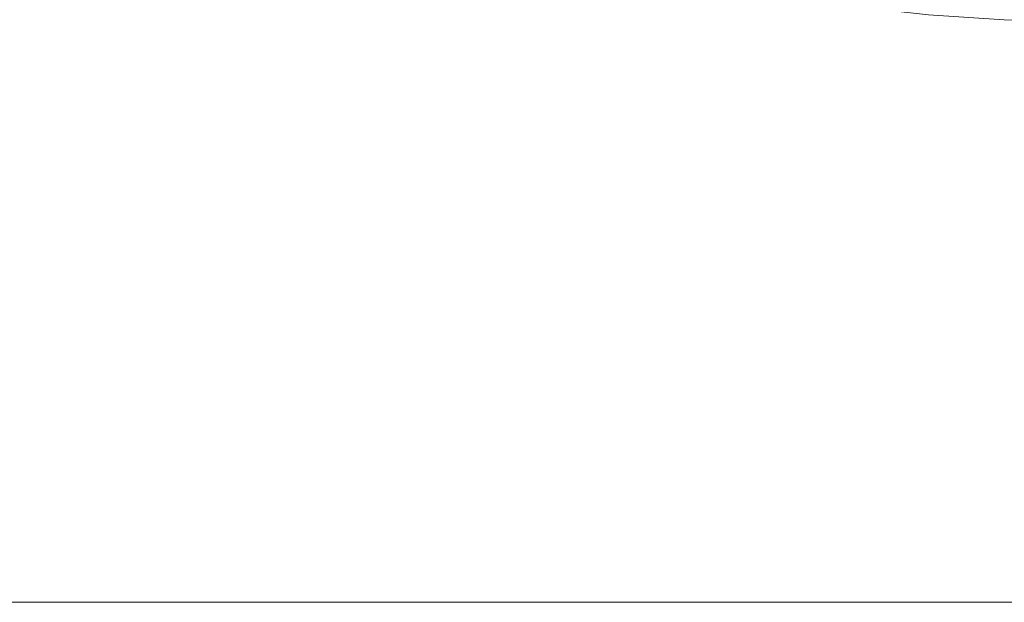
# Model space of a CAD drawing. Header units: centimetres. Extents: x -26 to 27.3, y -25.9 to -24.1.
# Tile 60 of 224: x -8.1 to -7.931, y -25.76 to -25.66. Entities that reach past the tile are written whole.
import ezdxf

# ---------------------------------------------------------------- set-up
doc = ezdxf.new("R2010")
doc.units = ezdxf.units.CM
doc.header["$LTSCALE"] = 2.54
doc.layers.add('Lucido design-1', color=7, linetype='Continuous')

# ---------------------------------------------------------------- blocks, each defined once
blk = doc.blocks.new('Gruppo-7-1')
at = {"color": 7, "linetype": 'Continuous', "lineweight": 9}
blk.add_3dface([(-25.91748, -24.15989, 1182.42273), (-25.91748, -25.75989, 1182.42273), (27.18252, -25.75989, 1182.42273), (27.18252, -24.15989, 1182.42273)], dxfattribs=at)
for points, invisible_edges in [([(-25.91748, -25.75989, 1181.62273), (-8.10011, -25.59789, 1181.62273), (-8.08955, -25.60563, 1181.62273)], 9), ([(-8.08955, -25.60563, 1181.62273), (-8.07867, -25.61291, 1181.62273), (-25.91748, -25.75989, 1181.62273)], 10), ([(-8.07867, -25.61291, 1181.62273), (-8.06748, -25.6197, 1181.62273), (-25.91748, -25.75989, 1181.62273)], 10), ([(-25.91748, -25.75989, 1181.62273), (-8.06748, -25.6197, 1181.62273), (-8.05601, -25.62599, 1181.62273)], 9), ([(-8.05601, -25.62599, 1181.62273), (-8.04427, -25.63178, 1181.62273), (-25.91748, -25.75989, 1181.62273)], 10), ([(-25.91748, -25.75989, 1181.62273), (-8.04427, -25.63178, 1181.62273), (-8.03229, -25.63705, 1181.62273)], 9), ([(-25.91748, -25.75989, 1181.62273), (-8.03229, -25.63705, 1181.62273), (-8.02009, -25.6418, 1181.62273)], 9), ([(-8.02009, -25.6418, 1181.62273), (-8.00769, -25.646, 1181.62273), (-25.91748, -25.75989, 1181.62273)], 10), ([(-25.91748, -25.75989, 1181.62273), (-8.00769, -25.646, 1181.62273), (-7.99513, -25.64967, 1181.62273)], 9), ([(-7.99513, -25.64967, 1181.62273), (-7.98241, -25.65278, 1181.62273), (-25.91748, -25.75989, 1181.62273)], 10), ([(-7.98241, -25.65278, 1181.62273), (-7.96958, -25.65533, 1181.62273), (-25.91748, -25.75989, 1181.62273)], 10), ([(-25.91748, -25.75989, 1181.62273), (-7.96958, -25.65533, 1181.62273), (-7.95664, -25.65732, 1181.62273)], 9), ([(-7.95664, -25.65732, 1181.62273), (-7.94363, -25.65875, 1181.62273), (-25.91748, -25.75989, 1181.62273)], 10), ([(-7.94363, -25.65875, 1181.62273), (-7.93057, -25.6596, 1181.62273), (-25.91748, -25.75989, 1181.62273)], 10), ([(-25.91748, -25.75989, 1181.62273), (-7.93057, -25.6596, 1181.62273), (-7.91748, -25.65989, 1181.62273)], 9), ([(-7.91748, -25.65989, 1181.62273), (9.18252, -25.65989, 1181.62273), (27.18252, -25.75989, 1181.62273), (-25.91748, -25.75989, 1181.62273)], 10), ([(27.18252, -25.7638, 1182.42265), (27.18252, -25.75989, 1182.42273), (-25.91748, -25.75989, 1182.42273), (-25.91748, -25.7638, 1182.42265)], 8), ([(-25.91748, -25.76186, 1181.62275), (-25.91748, -25.75989, 1181.62273), (27.18252, -25.75989, 1181.62273), (27.18252, -25.76186, 1181.62275)], 8)]:
    blk.add_3dface(points, dxfattribs=dict(at, invisible_edges=invisible_edges))

msp = doc.modelspace()

# ---------------------------------------------------------------- block references
at = {"layer": 'Lucido design-1', "color": 7}
msp.add_blockref('Gruppo-7-1', (0, 0), dxfattribs=at)

doc.saveas('drawing.dxf')
